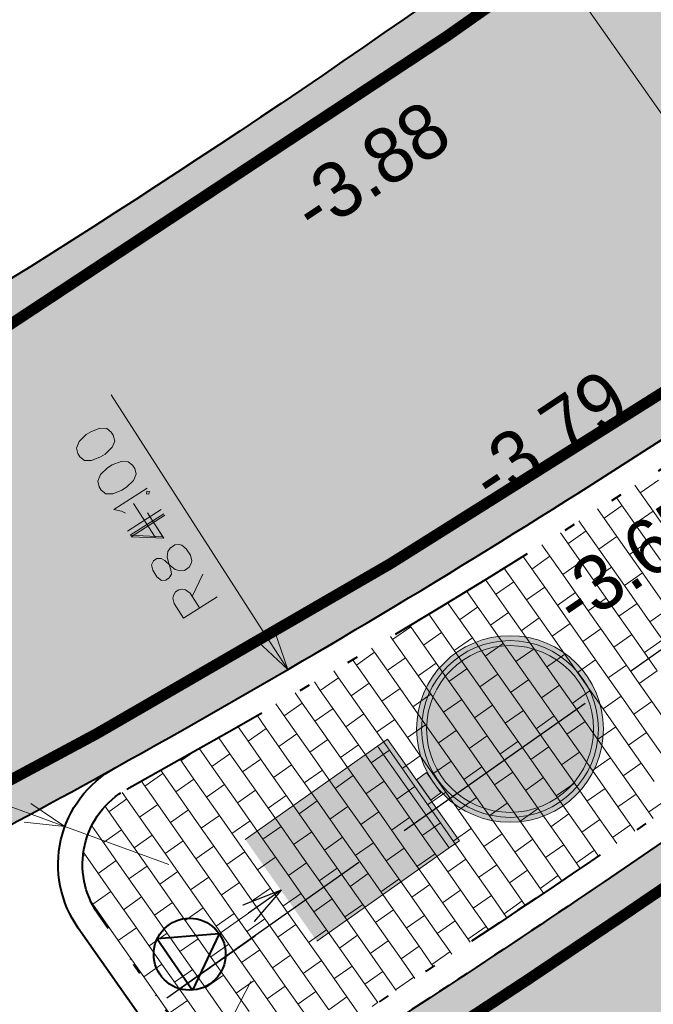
# Model space of a CAD drawing. Header units: metres. Extents: x 148316 to 148653, y 486436 to 486744.
# Tile 14 of 110: x 148399.62 to 148405.34, y 486559 to 486567.9. Entities that reach past the tile are written whole.
import ezdxf

# ---------------------------------------------------------------- set-up
doc = ezdxf.new("R2010")
doc.units = ezdxf.units.M
doc.header["$MEASUREMENT"] = 0
doc.linetypes.add('assen', pattern=[2.5, 2, -0.5])
doc.linetypes.add('rws', pattern=[2.74, 1.4, -0.4, 0.07, -0.4, 0.07, -0.4])
doc.layers.get('Defpoints').update_dxf_attribs({"color": 253, "lineweight": 13})
for name, color, linetype, lineweight in [('BWR-alg-assenplan', 92, 'assen', 30), ('BWR-nieuw-band-basislijn_GV', 7, 'Continuous', 40), ('BWR-nieuw-band-trottoir rws 115¯225x240 betonrug_GV', 94, 'rws_b', 40), ('BWR-nieuw-belijning-kantstreep dik 100', 51, 'Continuous', 0), ('BWR-nieuw-raster-cel verharding_GV', 7, 'Continuous', 40), ('BWR-nieuw-straatmeubilair', 7, 'Continuous', 40), ('N-WA-VW-VERKEERSTEKEN_BORD-G', 7, 'Continuous', 30), ('N-WE-VW-MARKERING_LANGS_STREEP_DOORGETROKKEN_010-G', 7, 'Continuous', 13), ('WVB-dim-terr-maatvoering 018', 7, 'Continuous', 13), ('WVB-pen-dik 035', 1, 'Continuous', 40), ('WVB-raster-20%', 254, 'Continuous', 30), ('WVB-tekst-dik 025', 1, 'Continuous', 30)]:
    doc.layers.add(name, color=color, linetype=linetype, lineweight=lineweight)
doc.styles.add('1 200   0.18', font='WORKING.shx', dxfattribs={"height": 0.36})
doc.styles.add('1 200   0.25', font='WORKING.shx', dxfattribs={"height": 0.5})
doc.styles.add('Style-WORKING', font='WORKING.shx')
doc.linetypes.add('rws_b', pattern='A,1.4,-0.4,0.07,-0.23,["B",Style-WORKING,S=0.36,R=0,X=-0.104,Y=-0.19],-0.17,0.07,-1.86', length=4.2)
doc.dimstyles.new('Note 1 200', dxfattribs={"dimtxt": 0.36, "dimasz": 0.36, "dimexe": 0.18, "dimexo": 0.0625, "dimgap": 0.18, "dimtad": 1, "dimzin": 0, "dimdsep": 46, "dimtxsty": '1 200   0.18', "dimblk": 'TerminatorOpen_0.5', "dimcen": 0, "dimclrd": 256, "dimclre": 256, "dimclrt": 1, "dimazin": 0, "dimtfac": 1, "dimtdec": 0, "dimtmove": 1, "dimatfit": 1, "dimldrblk": 'TerminatorOpen_0.5', "dimfxl": 0.18, "dimfxlon": 1, "dimfrac": 2, "dimtolj": 1, "dimtzin": 0, "dimlwd": -1, "dimlwe": -1, "dimarcsym": 0})
doc.dimstyles.new('TER 1 200', dxfattribs={"dimtxt": 0.36, "dimasz": 0.36, "dimexe": 0.18, "dimexo": 0.0625, "dimgap": 0.18, "dimtad": 1, "dimzin": 0, "dimdsep": 46, "dimtxsty": '1 200   0.18', "dimblk": 'TerminatorOpen_0.5', "dimcen": 0, "dimse1": 1, "dimse2": 1, "dimclrd": 256, "dimclre": 256, "dimclrt": 7, "dimazin": 0, "dimtfac": 1, "dimtdec": 0, "dimtmove": 1, "dimatfit": 1, "dimldrblk": 'TerminatorOpen_0.5', "dimfxl": 0.18, "dimfxlon": 1, "dimfrac": 2, "dimtolj": 1, "dimtzin": 0, "dimlwd": -1, "dimlwe": -1, "dimarcsym": 0})

# ---------------------------------------------------------------- blocks, each defined once
blk = doc.blocks.new('N-SVW-VERKEERSTEKEN_BORD_D02RBB22-SO')
at = {"linetype": 'Continuous', "true_color": 0x007dc8}
for points in [[(25.18, 36.79), (26.6, 37.27, 0.577878), (-21.25, 46.55), (-20.12, 45.57, -0.577878)], [(0.01, 53.25), (0, 34.48), (0.67, 33.81), (6.46, 43.15, -0.66261), (9.64, 42.66), (14.51, 15.92, -0.52003), (12.53, 13.91), (0, 16.19), (-0.01, 3, 0.414322), (25.12, 28.12, 0.414105)], [(-20.12, 45.57), (-21.25, 46.55, 0.180494), (-28.12, 28.12, 0.414214), (0, 0), (0, 1.5, -0.414214), (-26.62, 28.12, -0.180494)], [(28.12, 28.12, 0.083022), (26.6, 37.27), (25.18, 36.79, -0.083022), (26.62, 28.12, -0.414214), (0, 1.5), (0, 0, 0.414214)]]:
    blk.add_hatch(color=152, dxfattribs=at).paths.add_polyline_path(points)
at = {"linetype": 'Continuous'}
for points in [[(-20.12, 45.57), (-18.98, 44.58, -0.577878), (23.76, 36.3), (25.18, 36.79, 0.577878)], [(0, 34.48), (-10.25, 44.75), (-16.32, 38.68), (-5.4, 27.76), (-14.94, 21.82, 0.656866), (-14.23, 18.77), (0, 16.19)], [(9.64, 42.66, 0.66261), (6.46, 43.15), (0.67, 33.81), (0, 34.48), (0, 16.19), (12.53, 13.91, 0.52003), (14.51, 15.92)], [(25.18, 36.79), (23.76, 36.3, -0.083022), (25.12, 28.12, -0.414214), (0, 3), (0, 1.5, 0.414214), (26.62, 28.12, 0.083022)]]:
    blk.add_hatch(color=7, dxfattribs=at).paths.add_polyline_path(points)
at = {"linetype": 'Continuous', "true_color": 0x007dc8, "extrusion": (0, 0, -1)}
blk.add_hatch(color=152, dxfattribs=at).paths.add_polyline_path([(16.32, 38.68), (10.25, 44.75), (0, 34.48), (-0.01, 53.25, -0.414322), (25.12, 28.12, -0.414105), (0.01, 3), (0, 16.19), (14.23, 18.77, 0.656866), (14.94, 21.82), (5.4, 27.76)])
at = {"linetype": 'Continuous', "extrusion": (0, 0, -1)}
blk.add_hatch(color=7, dxfattribs=at).paths.add_polyline_path([(25.12, 28.12, 0.180494), (18.98, 44.58), (20.12, 45.57, -0.180494), (26.62, 28.12, -0.414214), (0, 1.5), (0, 3, 0.414214)])
at = {"linetype": 'Continuous', "true_color": 0xafafaf}
blk.add_hatch(color=253, dxfattribs=at).paths.add_polyline_path([(-3.75, -3.75), (-3.75, 0), (3.75, 0), (3.75, -3.75)])
at = {"linetype": 'Continuous', "true_color": 0x0a0a0a}
blk.add_hatch(color=28, dxfattribs=at).paths.add_polyline_path([(-18.75, -7.5), (-18.75, -3.75), (18.75, -3.75), (18.75, -7.5)])
at = {"linetype": 'Continuous', "true_color": 0xffe100}
blk.add_hatch(color=2, dxfattribs=at).paths.add_polyline_path([(-18.75, -56.25), (-18.75, -7.5), (18.75, -7.5), (18.75, -56.25)])
at = {"color": 253, "lineweight": 0, "true_color": 0xafafaf, "flags": 128}
blk.add_lwpolyline([(18.75, -56.25), (18.75, -7.5), (-18.75, -7.5), (-18.75, -56.25)], dxfattribs=at)
at = {"color": 152, "lineweight": 0, "true_color": 0x007dc8}
blk.add_circle((0, 28.12), 28.12, dxfattribs=at)
at = {"color": 7, "lineweight": 0}
for radius in [26.62, 25.12]:
    blk.add_circle((0, 28.12), radius, dxfattribs=at)
at = {"color": 253, "lineweight": 0, "true_color": 0xafafaf}
blk.add_3dface([(-3.75, -3.75), (3.75, -3.75), (3.75, 0), (-3.75, 0)], dxfattribs=at)
at = {"color": 28, "lineweight": 0, "true_color": 0x0a0a0a}
blk.add_3dface([(-18.75, -7.5), (18.75, -7.5), (18.75, -3.75), (-18.75, -3.75)], dxfattribs=at)
blk = doc.blocks.new('TerminatorOpen_0.5')
at = {"color": 0, "linetype": 'ByBlock', "lineweight": -2}
for q in [(-1, 0.25), (-1, 0), (-1, -0.25)]:
    blk.add_line((0, 0), q, dxfattribs=at)
blk = doc.blocks.new('*D22')
at = {"layer": 'Defpoints', "color": 0, "lineweight": 40, "transparency": 16777216}
for p in [(148401.7048, 486559.2107), (148401.2479, 486558.3212)]:
    blk.add_point(p, dxfattribs=at)
at = {"layer": 'WVB-dim-terr-maatvoering 018', "transparency": 16777216}
for p, q in [((148401.7048, 486559.2107), (148401.2479, 486558.3212)), ((148399.729, 486555.3636), (148401.0835, 486558.0009))]:
    blk.add_line(p, q, dxfattribs=at)
at = {"layer": 'WVB-dim-terr-maatvoering 018', "transparency": 16777216, "xscale": 0.36, "yscale": 0.36, "zscale": 0.36, "rotation": 62.81617055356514}
blk.add_blockref('TerminatorOpen_0.5', (148401.2479, 486558.3212), dxfattribs=at)
at = {"layer": 'WVB-dim-terr-maatvoering 018', "color": 7, "transparency": 16777216, "insert": (148400.4369, 486555.9539), "char_height": 0.36, "attachment_point": 5, "rotation": 242.81617, "style": '1 200   0.18'}
blk.add_mtext('\\A1;\\C7;R1.00', dxfattribs=at)
blk = doc.blocks.new('*D23')
at = {"layer": 'Defpoints', "color": 0, "lineweight": 40, "transparency": 16777216}
for p in [(148400.0239, 486560.6099), (148400.9633, 486560.2671)]:
    blk.add_point(p, dxfattribs=at)
at = {"layer": 'WVB-dim-terr-maatvoering 018', "transparency": 16777216}
for p, q in [((148397.5085, 486561.5278), (148399.6857, 486560.7333)), ((148400.9633, 486560.2671), (148400.0239, 486560.6099))]:
    blk.add_line(p, q, dxfattribs=at)
at = {"layer": 'WVB-dim-terr-maatvoering 018', "transparency": 16777216, "xscale": 0.36, "yscale": 0.36, "zscale": 0.36, "rotation": 339.9525109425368}
blk.add_blockref('TerminatorOpen_0.5', (148400.0239, 486560.6099), dxfattribs=at)
at = {"layer": 'WVB-dim-terr-maatvoering 018', "color": 7, "transparency": 16777216, "insert": (148398.4291, 486561.5751), "char_height": 0.36, "attachment_point": 5, "rotation": 339.95251, "style": '1 200   0.18'}
blk.add_mtext('\\A1;\\C7;R1.00', dxfattribs=at)
blk = doc.blocks.new('_Oblique_0.5')
at = {"color": 0, "linetype": 'ByBlock', "lineweight": -2}
for p, q in [((0.5, 0.25), (-0.5, -0.25)), ((0, 0), (-1, 0))]:
    blk.add_line(p, q, dxfattribs=at)
blk = doc.blocks.new('*D49')
at = {"layer": 'Defpoints', "color": 0, "lineweight": 40, "transparency": 16777216}
for p in [(148405.4343, 486569.5626), (148406.8275, 486565.0382), (148406.2462, 486564.6301)]:
    blk.add_point(p, dxfattribs=at)
at = {"layer": 'WVB-dim-terr-maatvoering 018', "transparency": 16777216}
for p, q in [((148404.3873, 486568.8277), (148404.0927, 486568.6209)), ((148404.4468, 486568.4296), (148406.6206, 486565.3328)), ((148406.6802, 486564.9348), (148406.9748, 486565.1416))]:
    blk.add_line(p, q, dxfattribs=at)
at = {"layer": 'WVB-dim-terr-maatvoering 018', "transparency": 16777216, "xscale": 0.36, "yscale": 0.36, "zscale": 0.36}
for p, rotation in [((148404.24, 486568.7243), 125.0669925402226), ((148406.8275, 486565.0382), 305.0669925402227)]:
    blk.add_blockref('_Oblique_0.5', p, dxfattribs=dict(at, rotation=rotation))
at = {"layer": 'WVB-dim-terr-maatvoering 018', "color": 7, "transparency": 16777216, "insert": (148405.8284, 486567.0881), "char_height": 0.36, "attachment_point": 5, "rotation": 305.06699, "style": '1 200   0.18'}
blk.add_mtext('\\A1;\\C7;4.50', dxfattribs=at)
blk = doc.blocks.new('RVVBOR')
at = {"layer": 'BWR-nieuw-straatmeubilair'}
for p, q in [((0, 0.325), (-0.281, -0.163)), ((0, 0.325), (0.282, -0.163)), ((-0.281, -0.163), (0.282, -0.163))]:
    blk.add_line(p, q, dxfattribs=at)
blk.add_circle((0, 0), 0.325, dxfattribs=at)
blk = doc.blocks.new('*U140')
at = {"layer": 'WVB-dim-terr-maatvoering 018', "color": 7, "linetype": 'Continuous', "transparency": 16777216}
blk.add_line((-0.1515, -0.0937), (0.1514, 0.101), dxfattribs=at)
at = {"layer": 'WVB-dim-terr-maatvoering 018', "color": 7, "linetype": 'Continuous', "transparency": 16777216, "flags": 128}
blk.add_lwpolyline([(-0.1515, -0.0937), (0.1431, -0.1081), (0.0041, 0.1082)], dxfattribs=at)
blk = doc.blocks.new('*U141')
at = {"layer": 'WVB-dim-terr-maatvoering 018', "color": 7, "linetype": 'Continuous', "transparency": 16777216}
for p, q in [((-0.0252, -0.0023), (0.0701, 0.1982)), ((-0.1031, -0.1983), (0.1998, -0.0037))]:
    blk.add_line(p, q, dxfattribs=at)
at = {"layer": 'WVB-dim-terr-maatvoering 018', "color": 7, "linetype": 'Continuous', "transparency": 16777216, "flags": 128}
blk.add_lwpolyline([(-0.1031, -0.1983), (-0.188, -0.0661), (-0.1998, -0.016), (-0.1947, 0.0077), (-0.1751, 0.0407), (-0.1463, 0.0592), (-0.1082, 0.0633), (-0.0845, 0.0582), (-0.0438, 0.0266), (0.0412, -0.1056)], dxfattribs=at)

msp = doc.modelspace()

# ---------------------------------------------------------------- hatches: boundary and pattern name
at = {"layer": 'WVB-raster-20%', "linetype": 'Continuous'}
msp.add_hatch(color=256, dxfattribs=at).paths.add_polyline_path([(148457.906, 486592.827, 0.021073), (148456.9031, 486592.0579), (148452.0477, 486587.9986, 0.139792), (148447.4251, 486581.1934), (148424.8298, 486565.1299, 0.191737), (148416.1963, 486563.0646), (148412.0472, 486560.1419), (148407.1471, 486556.8056), (148406.9709, 486556.686, -0.027007), (148397.5223, 486551.0007, -0.016184), (148394.6161, 486549.5777), (148394.0955, 486549.3434), (148392.2677, 486552.9174), (148393.6853, 486553.5725, 0.015285), (148396.2004, 486554.8296, 0.017834), (148402.2405, 486558.3663, 0.008095), (148404.8959, 486560.112), (148409.7432, 486563.4239), (148408.0264, 486565.8699, -0.047885), (148394.0715, 486557.9359), (148393.3017, 486557.591, 0.043594), (148371.076, 486545.2053), (148373.465, 486546.983), (148374.321, 486547.647), (148375.169, 486548.323), (148376.007, 486549.011), (148376.836, 486549.709), (148377.655, 486550.419), (148378.465, 486551.139), (148379.264, 486551.87), (148380.094, 486552.651), (148380.913, 486553.443), (148381.721, 486554.247), (148382.518, 486555.062), (148383.302, 486555.889), (148384.075, 486556.726), (148384.836, 486557.574), (148385.4825, 486558.248, -0.009902), (148390.8227, 486560.8507, 0.045028), (148403.2753, 486568.0418), (148408.7879, 486571.925, 0.006632), (148409.1102, 486572.1584), (148409.1104, 486572.1581), (148409.1102, 486572.1584, 0.202715), (148415.0219, 486582.2351, -0.048395), (148415.7182, 486585.2456), (148417.412, 486582.847), (148417.789, 486583.069), (148423.126, 486586.637), (148426.536, 486588.971), (148429.464, 486590.008), (148433.363, 486591.389), (148433.991, 486591.612), (148434.254, 486591.713), (148434.511, 486591.83), (148434.761, 486591.961), (148435.002, 486592.105), (148435.197, 486592.236), (148438.9739, 486594.9018, 0.1587), (148446.0749, 486597.0899), (148465.0002, 486610.4213, 0.049781), (148480.0226, 486623.4165), (148480.64, 486624.0685), (148495.6108, 486634.6425), (148482.6366, 486620.9412, -0.049781), (148467.0734, 486607.4782), (148451.2777, 486596.3514), (148444.7375, 486591.7443, 0.414213), (148444.4958, 486590.3508), (148444.9162, 486589.754, 0.413982), (148446.309, 486589.5119), (148437.6407, 486583.4109, 1.178334), (148425.5342, 486574.8975), (148418.657, 486570.064), (148417.4268, 486569.1287, 0.219668), (148417.2757, 486569.9532), (148416.6998, 486570.7707, 0.414214), (148415.3064, 486571.0124), (148411.6986, 486568.4709), (148413.4222, 486566.0155), (148414.8852, 486567.0461), (148417.076, 486564.021), (148428.229, 486571.946), (148429.4336, 486572.794, 0.427631), (148438.3024, 486579.0367), (148455.433, 486591.091), (148457.567, 486592.589)])

# ---------------------------------------------------------------- linework, layer by layer
at = {"layer": 'BWR-alg-assenplan'}
msp.add_line((148466.0395, 486604.9152), (148388.83, 486550.527), dxfattribs=at)
at = {"layer": 'BWR-nieuw-band-basislijn_GV', "ltscale": 0.5, "flags": 128}
msp.add_lwpolyline([(148408.0264, 486565.8699), (148409.7432, 486563.4239), (148404.8959, 486560.112, -0.008095), (148402.2405, 486558.3663, -0.400622), (148400.8863, 486558.6362), (148400.1448, 486559.6926, -0.44544), (148400.4781, 486561.1415, 0.026528)], format="xyb", close=True, dxfattribs=at)
at = {"layer": 'BWR-nieuw-band-trottoir rws 115¯225x240 betonrug_GV', "linetype": 'rws', "flags": 128}
msp.add_lwpolyline([(148400.5849, 486560.9491, 0.025874), (148407.9726, 486565.5636), (148409.4352, 486563.4799), (148404.7719, 486560.2938, -0.008094), (148402.1227, 486558.5521, -0.400622), (148401.0664, 486558.7626), (148400.3249, 486559.819, -0.44544)], format="xyb", close=True, dxfattribs=at)
at = {"layer": 'BWR-nieuw-belijning-kantstreep dik 100', "color": 7, "const_width": 0.1, "flags": 128}
for points in [[(148405.6359, 486569.2765), (148403.4769, 486567.7556)], [(148405.0929, 486559.8227), (148410.2393, 486563.3266)]]:
    msp.add_lwpolyline(points, dxfattribs=at)
for points in [[(148403.4769, 486567.7556, -0.045028), (148390.9698, 486560.5331)], [(148400.3083, 486561.4475, 0.027575), (148408.1112, 486566.3583)], [(148402.428, 486558.0708, 0.008095), (148405.0929, 486559.8227)]]:
    msp.add_lwpolyline(points, format="xyb", dxfattribs=at)
at = {"layer": 'BWR-nieuw-raster-cel verharding_GV', "color": 252, "lineweight": 0}
for p, q in [((148405.3861, 486563.7406), (148405.2224, 486563.6257)), ((148405.1733, 486563.6974), (148405.3387, 486563.4618)), ((148405.0049, 486563.5892), (148405.175, 486563.3469)), ((148404.8374, 486563.4815), (148405.0121, 486563.2325)), ((148405.0595, 486563.5114), (148404.8958, 486563.3965)), ((148405.3387, 486563.4618), (148405.175, 486563.3469)), ((148405.3387, 486563.4618), (148405.5691, 486563.1336)), ((148404.669, 486563.3732), (148404.8484, 486563.1176)), ((148405.175, 486563.3469), (148405.4054, 486563.0187)), ((148404.5015, 486563.2656), (148404.6855, 486563.0033)), ((148404.733, 486563.2822), (148404.5693, 486563.1673)), ((148405.0121, 486563.2325), (148404.8484, 486563.1176)), ((148405.0121, 486563.2325), (148405.2425, 486562.9043)), ((148405.2899, 486563.1832), (148405.1262, 486563.0683)), ((148404.333, 486563.1575), (148404.5218, 486562.8884)), ((148404.8484, 486563.1176), (148405.0788, 486562.7894)), ((148404.1625, 486563.054), (148404.359, 486562.7741)), ((148404.4064, 486563.0529), (148404.2427, 486562.938)), ((148404.6855, 486563.0033), (148404.5218, 486562.8884)), ((148404.6855, 486563.0033), (148404.9159, 486562.6751)), ((148403.9911, 486562.95), (148404.1953, 486562.6592)), ((148404.9633, 486562.9539), (148404.7996, 486562.839)), ((148405.2425, 486562.9043), (148405.0788, 486562.7894)), ((148405.2425, 486562.9043), (148405.4729, 486562.5761)), ((148403.8206, 486562.8466), (148404.0324, 486562.5448)), ((148404.0798, 486562.8237), (148403.9161, 486562.7088)), ((148404.5218, 486562.8884), (148404.7522, 486562.5602)), ((148403.6492, 486562.7426), (148403.8687, 486562.4299)), ((148404.359, 486562.7741), (148404.1953, 486562.6592)), ((148404.359, 486562.7741), (148404.5893, 486562.4459)), ((148404.6368, 486562.7247), (148404.4731, 486562.6098)), ((148405.0788, 486562.7894), (148405.3092, 486562.4612)), ((148403.4787, 486562.6391), (148403.7058, 486562.3156)), ((148404.1953, 486562.6592), (148404.4256, 486562.331)), ((148404.9159, 486562.6751), (148404.7522, 486562.5602)), ((148404.9159, 486562.6751), (148405.1463, 486562.3469)), ((148403.4049, 486562.5943), (148403.3117, 486562.5289)), ((148403.7532, 486562.5945), (148403.5895, 486562.4796)), ((148404.0324, 486562.5448), (148403.8687, 486562.4299)), ((148404.0324, 486562.5448), (148404.2628, 486562.2166)), ((148404.7522, 486562.5602), (148404.9826, 486562.232)), ((148405.1937, 486562.6257), (148405.03, 486562.5108)), ((148405.4729, 486562.5761), (148405.3092, 486562.4612)), ((148403.3074, 486562.5351), (148403.3117, 486562.5289)), ((148403.3117, 486562.5289), (148403.5421, 486562.2007)), ((148404.3102, 486562.4955), (148404.1465, 486562.3806)), ((148405.3092, 486562.4612), (148405.5396, 486562.133)), ((148403.1488, 486562.4146), (148402.9851, 486562.2997)), ((148403.1369, 486562.4317), (148403.1488, 486562.4146)), ((148403.1488, 486562.4146), (148403.3792, 486562.0864)), ((148403.4266, 486562.3652), (148403.2629, 486562.2503)), ((148403.8687, 486562.4299), (148404.0991, 486562.1017)), ((148404.5893, 486562.4459), (148404.4256, 486562.331)), ((148404.5893, 486562.4459), (148404.8197, 486562.1176)), ((148404.8671, 486562.3965), (148404.7034, 486562.2816)), ((148402.9655, 486562.3277), (148402.9851, 486562.2997)), ((148402.9851, 486562.2997), (148403.2155, 486561.9715)), ((148403.7058, 486562.3156), (148403.5421, 486562.2007)), ((148403.7058, 486562.3156), (148403.9362, 486561.9874)), ((148404.4256, 486562.331), (148404.656, 486562.0027)), ((148405.1463, 486562.3469), (148404.9826, 486562.232)), ((148405.1463, 486562.3469), (148405.3767, 486562.0187)), ((148405.4241, 486562.2975), (148405.2604, 486562.1826)), ((148402.795, 486562.2242), (148402.8223, 486562.1854)), ((148403.5421, 486562.2007), (148403.7725, 486561.8725)), ((148403.9836, 486562.2662), (148403.8199, 486562.1513)), ((148404.2628, 486562.2166), (148404.0991, 486562.1017)), ((148404.2628, 486562.2166), (148404.4931, 486561.8884)), ((148404.9826, 486562.232), (148405.213, 486561.9038)), ((148402.6236, 486562.1203), (148402.6586, 486562.0705)), ((148402.8223, 486562.1854), (148402.6586, 486562.0705)), ((148402.8223, 486562.1854), (148403.0526, 486561.8572)), ((148403.1001, 486562.136), (148402.9364, 486562.0211)), ((148404.0991, 486562.1017), (148404.3294, 486561.7735)), ((148404.5406, 486562.1673), (148404.3769, 486562.0524)), ((148404.8197, 486562.1176), (148404.656, 486562.0027)), ((148404.8197, 486562.1176), (148405.0501, 486561.7894)), ((148402.4527, 486562.0174), (148402.4957, 486561.9561)), ((148402.6586, 486562.0705), (148402.8889, 486561.7423)), ((148403.3792, 486562.0864), (148403.2155, 486561.9715)), ((148403.3792, 486562.0864), (148403.6096, 486561.7582)), ((148403.657, 486562.037), (148403.4933, 486561.9221)), ((148405.0975, 486562.0683), (148404.9338, 486561.9534)), ((148405.3767, 486562.0187), (148405.213, 486561.9038)), ((148402.4957, 486561.9561), (148402.332, 486561.8412)), ((148402.4957, 486561.9561), (148402.7261, 486561.6279)), ((148403.2155, 486561.9715), (148403.4459, 486561.6433)), ((148403.9362, 486561.9874), (148403.7725, 486561.8725)), ((148403.9362, 486561.9874), (148404.1666, 486561.6592)), ((148404.214, 486561.938), (148404.0503, 486561.8231)), ((148404.656, 486562.0027), (148404.8864, 486561.6745)), ((148402.2784, 486561.9177), (148402.332, 486561.8412)), ((148402.332, 486561.8412), (148402.5624, 486561.513)), ((148402.7735, 486561.9068), (148402.6098, 486561.7919)), ((148403.0526, 486561.8572), (148402.8889, 486561.7423)), ((148403.0526, 486561.8572), (148403.283, 486561.5289)), ((148403.7725, 486561.8725), (148404.0029, 486561.5443)), ((148404.4931, 486561.8884), (148404.3294, 486561.7735)), ((148404.4931, 486561.8884), (148404.7235, 486561.5602)), ((148404.7709, 486561.839), (148404.6072, 486561.7241)), ((148405.213, 486561.9038), (148405.4434, 486561.5755)), ((148402.1049, 486561.8184), (148402.1691, 486561.7269)), ((148402.8889, 486561.7423), (148403.1193, 486561.414)), ((148403.3304, 486561.8078), (148403.1667, 486561.6929)), ((148403.6096, 486561.7582), (148403.4459, 486561.6433)), ((148403.6096, 486561.7582), (148403.84, 486561.43)), ((148404.3294, 486561.7735), (148404.5598, 486561.4453)), ((148405.0501, 486561.7894), (148404.8864, 486561.6745)), ((148405.0501, 486561.7894), (148405.2805, 486561.4612)), ((148401.9305, 486561.7187), (148402.0054, 486561.612)), ((148402.1691, 486561.7269), (148402.0054, 486561.612)), ((148402.1691, 486561.7269), (148402.3995, 486561.3987)), ((148402.4469, 486561.6775), (148402.2832, 486561.5626)), ((148403.8874, 486561.7088), (148403.7237, 486561.5939)), ((148404.1666, 486561.6592), (148404.0029, 486561.5443)), ((148404.1666, 486561.6592), (148404.3969, 486561.331)), ((148404.8864, 486561.6745), (148405.1168, 486561.3463)), ((148405.3279, 486561.7401), (148405.1642, 486561.6252)), ((148401.757, 486561.6195), (148401.8425, 486561.4977)), ((148402.0054, 486561.612), (148402.2358, 486561.2838)), ((148402.7261, 486561.6279), (148402.5624, 486561.513)), ((148402.7261, 486561.6279), (148402.9564, 486561.2997)), ((148403.0039, 486561.5786), (148402.8402, 486561.4637)), ((148403.4459, 486561.6433), (148403.6763, 486561.3151)), ((148404.4444, 486561.6098), (148404.2807, 486561.4949)), ((148401.5827, 486561.5198), (148401.6788, 486561.3828)), ((148401.8425, 486561.4977), (148401.6788, 486561.3828)), ((148401.8425, 486561.4977), (148402.0729, 486561.1695)), ((148402.5624, 486561.513), (148402.7927, 486561.1848)), ((148403.283, 486561.5289), (148403.1193, 486561.414)), ((148403.283, 486561.5289), (148403.5134, 486561.2007)), ((148403.5608, 486561.4796), (148403.3971, 486561.3647)), ((148404.0029, 486561.5443), (148404.2332, 486561.2161)), ((148404.7235, 486561.5602), (148404.5598, 486561.4453)), ((148404.7235, 486561.5602), (148404.9539, 486561.232)), ((148405.0013, 486561.5108), (148404.8376, 486561.3959)), ((148401.4092, 486561.4206), (148401.5159, 486561.2685)), ((148402.1203, 486561.4483), (148401.9566, 486561.3334)), ((148402.3995, 486561.3987), (148402.2358, 486561.2838)), ((148402.3995, 486561.3987), (148402.6299, 486561.0705)), ((148403.1193, 486561.414), (148403.3497, 486561.0858)), ((148403.84, 486561.43), (148403.6763, 486561.3151)), ((148403.84, 486561.43), (148404.0704, 486561.1017)), ((148404.5598, 486561.4453), (148404.7902, 486561.1171)), ((148405.2805, 486561.4612), (148405.1168, 486561.3463)), ((148405.2805, 486561.4612), (148405.5109, 486561.133)), ((148401.2368, 486561.3181), (148401.0731, 486561.2032)), ((148401.2348, 486561.3208), (148401.3523, 486561.1536)), ((148401.6788, 486561.3828), (148401.9092, 486561.0546)), ((148402.6773, 486561.3493), (148402.5136, 486561.2344)), ((148402.9564, 486561.2997), (148402.7927, 486561.1848)), ((148402.9564, 486561.2997), (148403.1868, 486560.9715)), ((148403.6763, 486561.3151), (148403.9067, 486560.9868)), ((148404.1178, 486561.3806), (148403.9541, 486561.2657)), ((148404.3969, 486561.331), (148404.2332, 486561.2161)), ((148404.3969, 486561.331), (148404.6273, 486561.0028)), ((148405.1168, 486561.3463), (148405.3472, 486561.0181)), ((148401.0613, 486561.2216), (148401.1894, 486561.0392)), ((148401.5159, 486561.2685), (148401.3523, 486561.1536)), ((148401.5159, 486561.2685), (148401.7463, 486560.9402)), ((148401.7937, 486561.2191), (148401.63, 486561.1042)), ((148402.2358, 486561.2838), (148402.4662, 486560.9556)), ((148403.2342, 486561.2503), (148403.0705, 486561.1354)), ((148404.2332, 486561.2161), (148404.4636, 486560.8878)), ((148404.6747, 486561.2816), (148404.511, 486561.1667)), ((148404.9539, 486561.232), (148404.7902, 486561.1171)), ((148404.9539, 486561.232), (148405.1843, 486560.9038)), ((148400.887, 486561.1219), (148401.0257, 486560.9243)), ((148401.3523, 486561.1536), (148401.5826, 486560.8253)), ((148402.0729, 486561.1695), (148401.9092, 486561.0546)), ((148402.0729, 486561.1695), (148402.3033, 486560.8413)), ((148402.3507, 486561.1201), (148402.187, 486561.0052)), ((148402.7927, 486561.1848), (148403.0231, 486560.8566)), ((148403.5134, 486561.2007), (148403.3497, 486561.0858)), ((148403.5134, 486561.2007), (148403.7438, 486560.8725)), ((148403.7912, 486561.1514), (148403.6275, 486561.0365)), ((148405.2317, 486561.1826), (148405.068, 486561.0677)), ((148400.9102, 486561.0888), (148400.7465, 486560.9739)), ((148401.1894, 486561.0392), (148401.0257, 486560.9243)), ((148401.1894, 486561.0392), (148401.4197, 486560.711)), ((148401.9092, 486561.0546), (148402.1396, 486560.7263)), ((148402.6299, 486561.0705), (148402.4662, 486560.9556)), ((148402.6299, 486561.0705), (148402.8602, 486560.7423)), ((148403.3497, 486561.0858), (148403.5801, 486560.7576)), ((148404.0704, 486561.1017), (148403.9067, 486560.9868)), ((148404.0704, 486561.1017), (148404.3007, 486560.7735)), ((148404.3481, 486561.0524), (148404.1845, 486560.9375)), ((148404.7902, 486561.1171), (148405.0206, 486560.7889)), ((148400.7135, 486561.0227), (148400.8628, 486560.81)), ((148401.4672, 486560.9899), (148401.3035, 486560.8749)), ((148402.4662, 486560.9556), (148402.6965, 486560.6274)), ((148402.9077, 486561.0211), (148402.744, 486560.9062)), ((148403.1868, 486560.9715), (148403.0231, 486560.8566)), ((148403.1868, 486560.9715), (148403.4172, 486560.6433)), ((148403.9067, 486560.9868), (148404.137, 486560.6586)), ((148404.6273, 486561.0028), (148404.4636, 486560.8878)), ((148404.6273, 486561.0028), (148404.8577, 486560.6745)), ((148404.9051, 486560.9534), (148404.7414, 486560.8385)), ((148400.5836, 486560.8596), (148400.4199, 486560.7447)), ((148400.5419, 486560.9191), (148400.6991, 486560.6951)), ((148401.0257, 486560.9243), (148401.256, 486560.5961)), ((148401.7463, 486560.9402), (148401.5826, 486560.8253)), ((148401.7463, 486560.9402), (148401.9767, 486560.612)), ((148402.0241, 486560.8909), (148401.8604, 486560.776)), ((148403.0231, 486560.8566), (148403.2535, 486560.5284)), ((148403.4646, 486560.9221), (148403.3009, 486560.8072)), ((148403.7438, 486560.8725), (148403.5801, 486560.7576)), ((148403.7438, 486560.8725), (148403.9742, 486560.5443)), ((148404.4636, 486560.8878), (148404.694, 486560.5596)), ((148405.1843, 486560.9038), (148405.0206, 486560.7889)), ((148405.1843, 486560.9038), (148405.34, 486560.6819)), ((148405.4621, 486560.8544), (148405.2984, 486560.7395)), ((148400.3897, 486560.7895), (148400.5362, 486560.5808)), ((148400.8628, 486560.81), (148400.6991, 486560.6951)), ((148400.8628, 486560.81), (148401.0932, 486560.4818)), ((148401.5826, 486560.8253), (148401.813, 486560.4971)), ((148402.3033, 486560.8413), (148402.1396, 486560.7263)), ((148402.3033, 486560.8413), (148402.5337, 486560.513)), ((148402.5811, 486560.7919), (148402.4174, 486560.677)), ((148404.0216, 486560.8231), (148403.8579, 486560.7082)), ((148404.3007, 486560.7735), (148404.137, 486560.6586)), ((148404.3007, 486560.7735), (148404.5311, 486560.4453)), ((148405.0206, 486560.7889), (148405.1749, 486560.5691)), ((148400.6991, 486560.6951), (148400.9295, 486560.3669)), ((148401.1406, 486560.7606), (148400.9769, 486560.6457)), ((148401.4197, 486560.711), (148401.256, 486560.5961)), ((148401.4197, 486560.711), (148401.6501, 486560.3828)), ((148402.1396, 486560.7263), (148402.37, 486560.3981)), ((148402.8602, 486560.7423), (148402.6965, 486560.6274)), ((148402.8602, 486560.7423), (148403.0906, 486560.414)), ((148403.138, 486560.6929), (148402.9743, 486560.578)), ((148403.5801, 486560.7576), (148403.8105, 486560.4294)), ((148404.5785, 486560.7241), (148404.4148, 486560.6092)), ((148404.8577, 486560.6745), (148404.694, 486560.5596)), ((148404.8577, 486560.6745), (148405.0105, 486560.4568)), ((148400.2675, 486560.6155), (148400.3725, 486560.4659)), ((148401.256, 486560.5961), (148401.4864, 486560.2679)), ((148401.6975, 486560.6616), (148401.5338, 486560.5467)), ((148401.9767, 486560.612), (148401.813, 486560.4971)), ((148401.9767, 486560.612), (148402.2071, 486560.2838)), ((148402.6965, 486560.6274), (148402.9269, 486560.2991)), ((148403.4172, 486560.6433), (148403.2535, 486560.5284)), ((148403.4172, 486560.6433), (148403.6476, 486560.3151)), ((148403.695, 486560.5939), (148403.5313, 486560.479)), ((148404.137, 486560.6586), (148404.3674, 486560.3304)), ((148405.1355, 486560.6252), (148404.9718, 486560.5103)), ((148400.5362, 486560.5808), (148400.3725, 486560.4659)), ((148400.5362, 486560.5808), (148400.7666, 486560.2525)), ((148400.814, 486560.5314), (148400.6503, 486560.4165)), ((148401.813, 486560.4971), (148402.0434, 486560.1689)), ((148402.2545, 486560.5626), (148402.0908, 486560.4477)), ((148402.5337, 486560.513), (148402.37, 486560.3981)), ((148402.5337, 486560.513), (148402.764, 486560.1848)), ((148403.2535, 486560.5284), (148403.4839, 486560.2002)), ((148403.9742, 486560.5443), (148403.8105, 486560.4294)), ((148403.9742, 486560.5443), (148404.2045, 486560.2161)), ((148404.694, 486560.5596), (148404.8454, 486560.3439)), ((148400.3725, 486560.4659), (148400.6029, 486560.1376)), ((148401.0932, 486560.4818), (148400.9295, 486560.3669)), ((148401.0932, 486560.4818), (148401.3235, 486560.1536)), ((148401.371, 486560.4324), (148401.2073, 486560.3175)), ((148402.8115, 486560.4637), (148402.6478, 486560.3488)), ((148403.0906, 486560.414), (148402.9269, 486560.2991)), ((148403.0906, 486560.414), (148403.321, 486560.0858)), ((148403.8105, 486560.4294), (148404.0408, 486560.1012)), ((148404.2519, 486560.4949), (148404.0882, 486560.38)), ((148404.5311, 486560.4453), (148404.3674, 486560.3304)), ((148404.5311, 486560.4453), (148404.6807, 486560.2322)), ((148400.2096, 486560.3515), (148400.1907, 486560.3382)), ((148400.1948, 486560.3726), (148400.2096, 486560.3515)), ((148400.2096, 486560.3515), (148400.44, 486560.0233)), ((148400.9295, 486560.3669), (148401.1598, 486560.0387)), ((148401.6501, 486560.3828), (148401.4864, 486560.2679)), ((148401.6501, 486560.3828), (148401.8805, 486560.0546)), ((148401.9279, 486560.3334), (148401.7642, 486560.2185)), ((148402.37, 486560.3981), (148402.6003, 486560.0699)), ((148403.3684, 486560.3647), (148403.2047, 486560.2498)), ((148404.3674, 486560.3304), (148404.5149, 486560.1203)), ((148404.8089, 486560.3959), (148404.6452, 486560.281)), ((148400.4874, 486560.3022), (148400.3237, 486560.1873)), ((148400.7666, 486560.2525), (148400.6029, 486560.1376)), ((148400.7666, 486560.2525), (148400.997, 486559.9243)), ((148401.4864, 486560.2679), (148401.7168, 486559.9397)), ((148402.2071, 486560.2838), (148402.0434, 486560.1689)), ((148402.2071, 486560.2838), (148402.4375, 486559.9556)), ((148402.4849, 486560.2344), (148402.3212, 486560.1195)), ((148402.9269, 486560.2991), (148403.1573, 486559.9709)), ((148403.6476, 486560.3151), (148403.4839, 486560.2002)), ((148403.6476, 486560.3151), (148403.878, 486559.9868)), ((148403.9254, 486560.2657), (148403.7617, 486560.1508)), ((148401.0444, 486560.2032), (148400.8807, 486560.0883)), ((148401.3235, 486560.1536), (148401.1598, 486560.0387)), ((148401.3235, 486560.1536), (148401.5539, 486559.8253)), ((148402.0434, 486560.1689), (148402.2738, 486559.8407)), ((148402.764, 486560.1848), (148402.6003, 486560.0699)), ((148402.764, 486560.1848), (148402.9944, 486559.8566)), ((148403.4839, 486560.2002), (148403.7143, 486559.8719)), ((148404.2045, 486560.2161), (148404.0408, 486560.1012)), ((148404.2045, 486560.2161), (148404.3499, 486560.0089)), ((148404.4823, 486560.1667), (148404.3186, 486560.0518)), ((148400.6029, 486560.1376), (148400.8333, 486559.8094)), ((148401.6013, 486560.1042), (148401.4376, 486559.9893)), ((148401.8805, 486560.0546), (148401.7168, 486559.9397)), ((148401.8805, 486560.0546), (148402.1109, 486559.7264)), ((148402.6003, 486560.0699), (148402.8307, 486559.7417)), ((148403.0418, 486560.1354), (148402.8781, 486560.0205)), ((148403.321, 486560.0858), (148403.1573, 486559.9709)), ((148403.321, 486560.0858), (148403.5514, 486559.7576)), ((148404.0408, 486560.1012), (148404.1841, 486559.897)), ((148400.44, 486560.0233), (148400.2763, 486559.9084)), ((148400.44, 486560.0233), (148400.6704, 486559.6951)), ((148400.7178, 486559.9739), (148400.5541, 486559.859)), ((148401.1598, 486560.0387), (148401.3902, 486559.7104)), ((148402.1583, 486560.0052), (148401.9946, 486559.8903)), ((148403.1573, 486559.9709), (148403.3877, 486559.6427)), ((148403.5988, 486560.0365), (148403.4351, 486559.9216)), ((148403.878, 486559.9868), (148403.7143, 486559.8719)), ((148403.878, 486559.9868), (148404.0186, 486559.7864)), ((148400.2696, 486559.918), (148400.2763, 486559.9084)), ((148400.2763, 486559.9084), (148400.5067, 486559.5802)), ((148400.997, 486559.9243), (148400.8333, 486559.8094)), ((148400.997, 486559.9243), (148401.2273, 486559.5961)), ((148401.2748, 486559.875), (148401.1111, 486559.7601)), ((148401.7168, 486559.9397), (148401.9472, 486559.6115)), ((148402.4375, 486559.9556), (148402.2738, 486559.8407)), ((148402.4375, 486559.9556), (148402.6678, 486559.6274)), ((148402.7152, 486559.9062), (148402.5516, 486559.7913)), ((148404.1557, 486559.9375), (148403.992, 486559.8226)), ((148400.8333, 486559.8094), (148401.0636, 486559.4812)), ((148401.5539, 486559.8253), (148401.3902, 486559.7104)), ((148401.5539, 486559.8253), (148401.7843, 486559.4971)), ((148402.2738, 486559.8407), (148402.5041, 486559.5125)), ((148402.9944, 486559.8566), (148402.8307, 486559.7417)), ((148402.9944, 486559.8566), (148403.2248, 486559.5284)), ((148403.2722, 486559.8072), (148403.1085, 486559.6923)), ((148403.7143, 486559.8719), (148403.8519, 486559.6759)), ((148400.3912, 486559.7447), (148400.3817, 486559.738)), ((148400.6704, 486559.6951), (148400.5067, 486559.5802)), ((148400.6704, 486559.6951), (148400.9008, 486559.3669)), ((148401.3902, 486559.7104), (148401.6206, 486559.3822)), ((148401.8317, 486559.776), (148401.668, 486559.6611)), ((148402.1109, 486559.7264), (148401.9472, 486559.6115)), ((148402.1109, 486559.7264), (148402.3413, 486559.3981)), ((148402.8307, 486559.7417), (148403.0611, 486559.4135)), ((148403.5514, 486559.7576), (148403.3877, 486559.6427)), ((148403.5514, 486559.7576), (148403.686, 486559.5658)), ((148403.8292, 486559.7082), (148403.6655, 486559.5933)), ((148400.9482, 486559.6457), (148400.7845, 486559.5308)), ((148401.9472, 486559.6115), (148402.1776, 486559.2832)), ((148402.3887, 486559.677), (148402.225, 486559.5621)), ((148402.6678, 486559.6274), (148402.5041, 486559.5125)), ((148402.6678, 486559.6274), (148402.8982, 486559.2992)), ((148403.3877, 486559.6427), (148403.5193, 486559.4553)), ((148400.5067, 486559.5802), (148400.7371, 486559.252)), ((148401.2273, 486559.5961), (148401.0636, 486559.4812)), ((148401.2273, 486559.5961), (148401.4577, 486559.2679)), ((148401.5051, 486559.5467), (148401.3414, 486559.4318)), ((148402.9456, 486559.578), (148402.7819, 486559.4631)), ((148403.2248, 486559.5284), (148403.0611, 486559.4135)), ((148403.2248, 486559.5284), (148403.3528, 486559.346)), ((148401.0636, 486559.4812), (148401.294, 486559.153)), ((148401.7843, 486559.4971), (148401.6206, 486559.3822)), ((148401.7843, 486559.4971), (148402.0147, 486559.1689)), ((148402.0621, 486559.4478), (148401.8984, 486559.3329)), ((148402.5041, 486559.5125), (148402.7345, 486559.1842)), ((148403.5026, 486559.479), (148403.3389, 486559.3641)), ((148400.6216, 486559.4165), (148400.6121, 486559.4098)), ((148400.9008, 486559.3669), (148400.7371, 486559.252)), ((148400.9008, 486559.3669), (148401.1311, 486559.0387)), ((148401.6206, 486559.3822), (148401.851, 486559.054)), ((148402.3413, 486559.3981), (148402.1776, 486559.2832)), ((148402.3413, 486559.3981), (148402.5716, 486559.0699)), ((148402.619, 486559.3488), (148402.4553, 486559.2339)), ((148403.0611, 486559.4135), (148403.1851, 486559.2368)), ((148400.7371, 486559.252), (148400.9674, 486558.9238)), ((148401.1786, 486559.3175), (148401.0149, 486559.2026)), ((148401.4577, 486559.2679), (148401.294, 486559.153)), ((148401.4577, 486559.2679), (148401.6881, 486558.9397)), ((148402.1776, 486559.2832), (148402.4079, 486558.955)), ((148402.8982, 486559.2992), (148402.7345, 486559.1842)), ((148402.8982, 486559.2992), (148403.0183, 486559.1281)), ((148403.176, 486559.2498), (148403.0123, 486559.1349)), ((148401.7355, 486559.2185), (148401.5718, 486559.1036)), ((148402.0147, 486559.1689), (148401.851, 486559.054)), ((148402.0147, 486559.1689), (148402.2451, 486558.8407)), ((148402.7345, 486559.1842), (148402.8507, 486559.0188)), ((148400.852, 486559.0883), (148400.8424, 486559.0816)), ((148401.294, 486559.153), (148401.5244, 486558.8248)), ((148402.2925, 486559.1195), (148402.1288, 486559.0046)), ((148401.1311, 486559.0387), (148400.9674, 486558.9238)), ((148401.1311, 486559.0387), (148401.3615, 486558.7104)), ((148401.851, 486559.054), (148402.0814, 486558.7258)), ((148402.5716, 486559.0699), (148402.4079, 486558.955)), ((148402.5716, 486559.0699), (148402.6832, 486558.9109)), ((148402.8494, 486559.0206), (148402.7989, 486558.9851))]:
    msp.add_line(p, q, dxfattribs=at)
at = {"layer": 'N-WA-VW-VERKEERSTEKEN_BORD-G'}
msp.add_line((148400.9452, 486559.0612), (148401.7422, 486559.6226), dxfattribs=at)
at = {"layer": 'N-WE-VW-MARKERING_LANGS_STREEP_DOORGETROKKEN_010-G', "const_width": 0.1, "flags": 128}
msp.add_lwpolyline([(148393.9284, 486558.2553, 0.021331), (148400.3083, 486561.4475)], format="xyb", dxfattribs=at)
at = {"layer": 'WVB-dim-terr-maatvoering 018', "transparency": 16777216}
msp.add_line((148400.4417, 486564.5115), (148401.8426, 486562.3313), dxfattribs=at)
at = {"layer": 'WVB-dim-terr-maatvoering 018', "color": 7, "linetype": 'Continuous', "transparency": 16777216}
for p, q in [((148400.8392, 486563.2268), (148400.6446, 486563.5297)), ((148400.8934, 486563.4755), (148400.5905, 486563.2809))]:
    msp.add_line(p, q, dxfattribs=at)
at = {"layer": 'WVB-dim-terr-maatvoering 018', "color": 7, "linetype": 'Continuous', "lineweight": 13}
for q in [(148401.9183, 486562.38), (148401.7668, 486562.2827), (148401.8426, 486562.3313)]:
    msp.add_line((148402.0372, 486562.0285), q, dxfattribs=at)
at = {"layer": 'WVB-dim-terr-maatvoering 018', "color": 7, "linetype": 'Continuous', "transparency": 16777216, "flags": 128}
for points in [[(148400.1588, 486563.9527), (148400.201, 486563.9187), (148400.2652, 486563.9192), (148400.3466, 486563.9512), (148400.3875, 486563.9774), (148400.4503, 486564.0382), (148400.4751, 486564.0948), (148400.4617, 486564.1474), (148400.4431, 486564.1762), (148400.4025, 486564.2078), (148400.3391, 486564.2112), (148400.2577, 486564.1793), (148400.2169, 486564.1531), (148400.154, 486564.0923), (148400.1284, 486564.0317), (148400.1403, 486563.9816), (148400.1588, 486563.9527)], [(148400.3519, 486563.6523), (148400.3941, 486563.6183), (148400.4583, 486563.6188), (148400.5397, 486563.6507), (148400.5805, 486563.677), (148400.6434, 486563.7377), (148400.6681, 486563.7944), (148400.6547, 486563.8469), (148400.6362, 486563.8757), (148400.5955, 486563.9073), (148400.5322, 486563.9108), (148400.4508, 486563.8789), (148400.4099, 486563.8526), (148400.3471, 486563.7919), (148400.3215, 486563.7313), (148400.3333, 486563.6811), (148400.3519, 486563.6523)], [(148400.5718, 486563.4421), (148400.5365, 486563.4602), (148400.4654, 486563.4756), (148400.7683, 486563.6702)], [(148400.7603, 486563.6192), (148400.784, 486563.6141), (148400.7891, 486563.6378), (148400.7654, 486563.6429), (148400.7603, 486563.6192)], [(148400.8554, 486562.8687), (148400.8976, 486562.8347), (148400.9357, 486562.8388), (148400.967, 486562.8589), (148400.9866, 486562.8918), (148400.9824, 486562.9299), (148400.9598, 486562.9969), (148400.948, 486563.047), (148400.9543, 486563.0953), (148400.9739, 486563.1282), (148401.0172, 486563.156), (148401.0553, 486563.1601), (148401.0805, 486563.1526), (148401.1212, 486563.121), (148401.1583, 486563.0633), (148401.1716, 486563.0108), (148401.1665, 486562.9871), (148401.1469, 486562.9541), (148401.1036, 486562.9263), (148401.0655, 486562.9222), (148401.0206, 486562.9341), (148400.9783, 486562.9681), (148400.9268, 486563.0165), (148400.8954, 486563.0337), (148400.8558, 486563.0319), (148400.8245, 486563.0119), (148400.8065, 486562.9765), (148400.8183, 486562.9264), (148400.8554, 486562.8687)]]:
    msp.add_lwpolyline(points, dxfattribs=at)
at = {"layer": 'WVB-dim-terr-maatvoering 018', "color": 7, "lineweight": 40, "transparency": 16777216}
msp.add_point((148402.0372, 486562.0285), dxfattribs=at)
at = {"layer": 'WVB-pen-dik 035', "extrusion": (0, 0, -1)}
msp.add_arc((-148357.2044, 486633.4442), 80, 234.838254, 245.150955, dxfattribs=at)
at = {"layer": 'WVB-pen-dik 035', "ltscale": 0.1}
msp.add_arc((148359.722, 486634.5918), 84, 294.137129, 299.02502, dxfattribs=at)
at = {"layer": 'WVB-raster-20%', "linetype": 'Continuous', "flags": 128}
for points in [[(148390.8227, 486560.8507, 0.045028), (148403.2753, 486568.0418), (148408.7879, 486571.925, 0.006632), (148409.1102, 486572.1584), (148409.1104, 486572.1581), (148409.1102, 486572.1584, 0.202715), (148415.0219, 486582.2351, -0.048395), (148415.7182, 486585.2456), (148417.412, 486582.847), (148417.789, 486583.069), (148423.126, 486586.637), (148426.536, 486588.971), (148429.464, 486590.008), (148433.363, 486591.389), (148433.991, 486591.612), (148434.254, 486591.713), (148434.511, 486591.83), (148434.761, 486591.961), (148435.002, 486592.105), (148435.197, 486592.236), (148438.9739, 486594.9018, 0.1587), (148446.0749, 486597.0899), (148465.0002, 486610.4213, 0.049781)], [(148396.2004, 486554.8296, 0.017834), (148402.2405, 486558.3663, 0.008095), (148404.8959, 486560.112), (148409.7432, 486563.4239), (148408.0264, 486565.8699, -0.047885), (148394.0715, 486557.9359)]]:
    msp.add_lwpolyline(points, format="xyb", dxfattribs=at)

# ---------------------------------------------------------------- block references
at = {"layer": 'BWR-nieuw-straatmeubilair', "rotation": 304.5237706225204}
msp.add_blockref('RVVBOR', (148401.1515, 486559.4563), dxfattribs=at)
at = {"layer": 'N-WA-VW-VERKEERSTEKEN_BORD-G', "xscale": 0.03, "yscale": 0.03, "zscale": 0.03, "rotation": 305.1617464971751}
msp.add_blockref('N-SVW-VERKEERSTEKEN_BORD_D02RBB22-SO', (148403.3563, 486561.0063), dxfattribs=at)
at = {"layer": 'WVB-dim-terr-maatvoering 018', "color": 7, "linetype": 'Continuous', "transparency": 16777216}
for name, p in [('*U140', (148400.7659, 486563.3373)), ('*U140', (148400.7744, 486563.3241)), ('*U141', (148401.1994, 486562.692))]:
    msp.add_blockref(name, p, dxfattribs=at)
at = {"layer": 'WVB-dim-terr-maatvoering 018', "xscale": 0.36, "yscale": 0.36, "zscale": 0.36, "rotation": 35.24660038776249}
msp.add_blockref('TerminatorOpen_0.5', (148401.9767, 486560.0344), dxfattribs=at)

# ---------------------------------------------------------------- texts
at = {"layer": 'WVB-tekst-dik 025', "linetype": 'Continuous', "char_height": 0.5, "attachment_point": 7, "line_spacing_factor": 0.6, "style": '1 200   0.25'}
for s, insert, rotation in [('-3.88', (148402.2865, 486565.9328), 33.68215), ('-3.79', (148403.8943, 486563.501), 33.68215), ('-3.65', (148404.6507, 486562.3802), 34.31265)]:
    msp.add_mtext(s, dxfattribs=dict(at, insert=insert, rotation=rotation))

# ---------------------------------------------------------------- dimensions: what is measured, and where the dimension line sits
at = {"layer": 'WVB-dim-terr-maatvoering 018'}
dim = msp.add_linear_dim(base=(148406.8275, 486565.0382), p1=(148405.4343, 486569.5626), p2=(148406.2462, 486564.6301), angle=305.06699, text='\\C7;<>', dimstyle='TER 1 200', override={"dimblk": '_Oblique_0.5', "dimse1": 0, "dimse2": 0, "dimtdec": 2, "dimtmove": 2}, dxfattribs=at)
dim.commit()
dim.dimension.update_dxf_attribs({"geometry": '*D49', "text_midpoint": (148405.8284, 486567.0881)})
for center, mpoint, picture, middle in [((148400.9633, 486560.2671), (148400.0239, 486560.6099), '*D23', (148398.3057, 486561.2369)), ((148401.7048, 486559.2107), (148401.2479, 486558.3212), '*D22', (148400.1167, 486556.1184))]:
    dim = msp.add_radius_dim(center=center, mpoint=mpoint, text='\\C7;<>', dimstyle='TER 1 200', override={"dimtdec": 2, "dimtmove": 1}, dxfattribs=at)
    dim.commit()
    dim.dimension.update_dxf_attribs({"geometry": picture, "text_midpoint": middle, "dimtype": 164})

# ---------------------------------------------------------------- leaders
msp.add_leader([(148401.9767, 486560.0344), (148401.4193, 486559.6405)], dimstyle='Note 1 200', override={"dimscale": 1, "dimclrd": 0}, dxfattribs=at)

doc.saveas('drawing.dxf')
